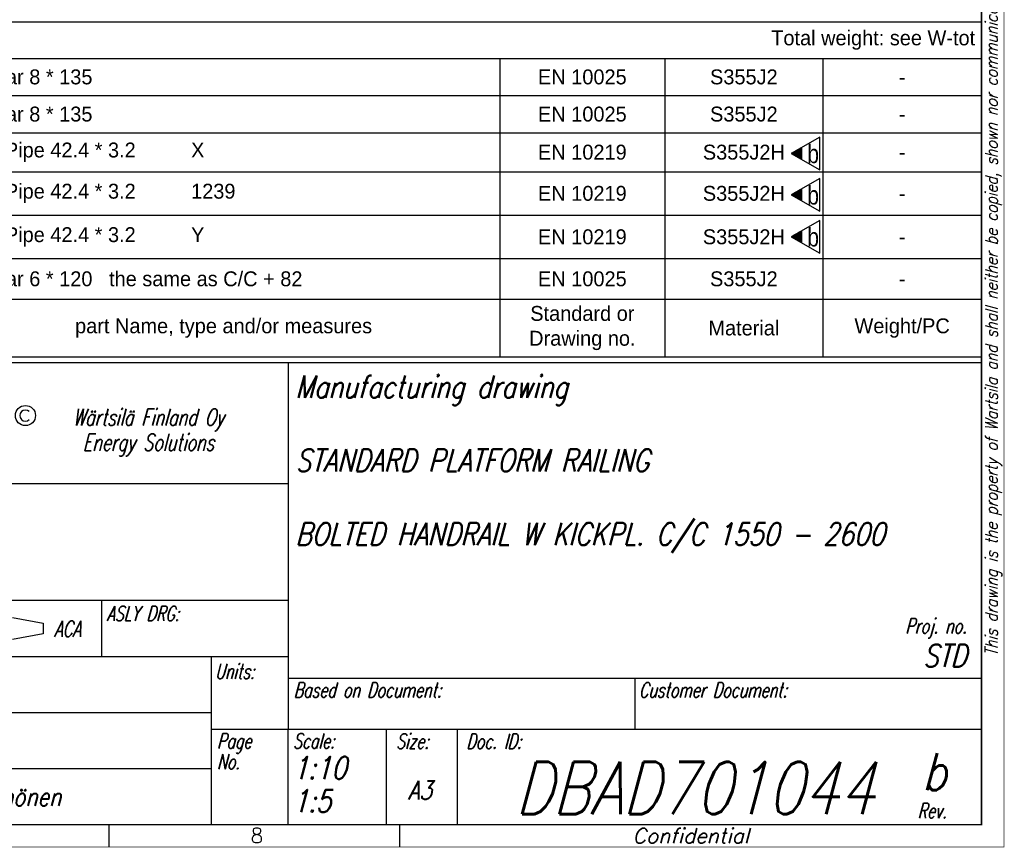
# Model space of a CAD drawing. Header units: inches. Extents: x -1 to 3961, y -1 to 2730.
# Tile 5 of 6: x 2640 to 3960, y 0 to 1110. Entities that reach past the tile are written whole.
import ezdxf
from ezdxf.enums import TextEntityAlignment as Align

# ---------------------------------------------------------------- set-up
doc = ezdxf.new("R2010")
doc.units = ezdxf.units.IN
doc.header["$LTSCALE"] = 20
doc.header["$MEASUREMENT"] = 0
doc.layers.add('6', color=2, linetype='Continuous')
doc.layers.add('TitleBoxGreen', color=3, linetype='Continuous')
doc.styles.add('ARIAL_NARROW', font='ARIALN.TTF')
doc.styles.add('ROMANS', font='ROMANS', dxfattribs={"width": 0.8})
doc.styles.add('SIMPLEX', font='simplex.shx', dxfattribs={"width": 0.8})

# ---------------------------------------------------------------- blocks, each defined once
blk = doc.blocks.new('*T3')
at = {"color": 0, "linetype": 'ByBlock', "lineweight": -2, "transparency": 16777216}
for p, q in [((0, 0), (1850, 0)), ((0, 0), (0, -449.7)), ((1850, 0), (1850, -449.7)), ((0, -49.1), (1850, -49.1)), ((100.7, -49.1), (100.7, -449.7)), ((248.2, -49.1), (248.2, -449.7)), ((463.2, -49.1), (463.2, -449.7)), ((1203.9, -49.1), (1203.9, -449.7)), ((1425.4, -49.1), (1425.4, -449.7)), ((1637, -49.1), (1637, -449.7)), ((0, -99), (1850, -99)), ((0, -148.9), (1850, -148.9)), ((0, -201.3), (1850, -201.3)), ((0, -259.6), (1850, -259.6)), ((0, -317.8), (1850, -317.8)), ((0, -372.5), (1850, -372.5)), ((0, -449.7), (1850, -449.7))]:
    blk.add_line(p, q, dxfattribs=at)
at = {"color": 0, "transparency": 16777216}
for s, insert, char_height, width, attachment_point in [('{\\fRoman|b0|i0|c0|p0;\\C6;Total weight: see W-tot}', (1841.4, -24.6), 19.998, 1832.721, 6), ('{\\C6;1', (50.4, -74.1), 20, 83.45, 5), ('{\\C6;6', (174.5, -74.1), 20, 130.199, 5), ('{\\fRoman|b0|i0|c0|p0;\\C6;001460146}', (355.7, -74.1), 19.998, 197.706, 5), ('{\\fRoman|b0|i0|c0|p0;\\C6;Flat Bar 8 * 135          }', (471.8, -74.1), 19.998, 723.38, 4), ('{\\fRoman|b0|i0|c0|p0;\\C6;EN 10025}', (1314.6, -74.1), 19.998, 204.276, 5), ('{\\fRoman|b0|i0|c0|p0;\\C6;S355J2}', (1531.2, -74.1), 19.998, 194.281, 5), ('{\\C6;-}', (1743.5, -74.1), 20, 195.757, 5), ('{\\fRoman|b0|i0|c0|p0;\\C6;2', (50.4, -124), 19.998, 83.45, 5), ('{\\fRoman|b0|i0|c0|p0;\\C6;5', (174.5, -124), 19.998, 130.199, 5), ('{\\fRoman|b0|i0|c0|p0;\\C6;001460146}', (355.7, -124), 19.998, 197.706, 5), ('{\\fRoman|b0|i0|c0|p0;\\C6;Flat Bar 8 * 135         }', (471.8, -124), 19.998, 723.38, 4), ('{\\fRoman|b0|i0|c0|p0;\\C6;EN 10025}', (1314.6, -124), 19.998, 204.276, 5), ('{\\fRoman|b0|i0|c0|p0;\\C6;S355J2}', (1531.2, -124), 19.998, 194.281, 5), ('{\\fRoman|b0|i0|c0|p0;\\C6;-}', (1743.5, -124), 19.998, 195.757, 5), ('{\\fRoman|b0|i0|c0|p0;\\C6;1', (50.4, -175.1), 19.998, 83.45, 5), ('{\\fRoman|b0|i0|c0|p0;\\C6;4', (174.5, -175.1), 19.998, 130.199, 5), ('{\\fRoman|b0|i0|c0|p0;\\C6;001830306}', (355.7, -175.1), 19.998, 197.706, 5), ('{\\fRoman|b0|i0|c0|p0;\\C6;Steel Pipe 42.4 * 3.2          X}', (471.8, -175.1), 19.998, 723.38, 4), ('{\\fRoman|b0|i0|c0|p0;\\C6;EN 10219}', (1314.6, -175.1), 19.998, 204.276, 5), ('{\\fRoman|b0|i0|c0|p0;\\C6;S355J2H}', (1531.2, -175.1), 19.998, 194.281, 5), ('{\\fRoman|b0|i0|c0|p0;\\C6;-}', (1743.5, -175.1), 19.998, 195.757, 5), ('{\\C6;1', (50.4, -230.4), 20, 83.45, 5), ('{\\C6;3', (174.5, -230.4), 20, 130.199, 5), ('{\\fRoman|b0|i0|c0|p0;\\C6;001830306}', (355.7, -230.4), 19.998, 197.706, 5), ('{\\fRoman|b0|i0|c0|p0;\\C6;Steel Pipe 42.4 * 3.2          1239}', (471.8, -230.4), 19.998, 723.38, 4), ('{\\fRoman|b0|i0|c0|p0;\\C6;EN 10219}', (1314.6, -230.4), 19.998, 204.276, 5), ('{\\fRoman|b0|i0|c0|p0;\\C6;S355J2H}', (1531.2, -230.4), 19.998, 194.281, 5), ('{\\fRoman|b0|i0|c0|p0;\\C6;-}', (1743.5, -230.4), 19.998, 195.757, 5), ('{\\fRoman|b0|i0|c0|p0;\\C6;Steel Pipe 42.4 * 3.2          Y}', (471.8, -288.7), 19.998, 723.38, 4), ('{\\fRoman|b0|i0|c0|p0;\\C6;2', (50.4, -288.7), 19.998, 83.45, 5), ('{\\fRoman|b0|i0|c0|p0;\\C6;2', (174.5, -288.7), 19.998, 130.199, 5), ('{\\fRoman|b0|i0|c0|p0;\\C6;001830306}', (355.7, -288.7), 19.998, 197.706, 5), ('{\\fRoman|b0|i0|c0|p0;\\C6;EN 10219}', (1314.6, -288.7), 19.998, 204.276, 5), ('{\\fRoman|b0|i0|c0|p0;\\C6;S355J2H}', (1531.2, -288.7), 19.998, 194.281, 5), ('{\\fRoman|b0|i0|c0|p0;\\C6;-}', (1743.5, -288.7), 19.998, 195.757, 5), ('{\\fRoman|b0|i0|c0|p0;\\C6;1', (50.4, -345.1), 19.998, 83.45, 5), ('{\\fRoman|b0|i0|c0|p0;\\C6;1', (174.5, -345.1), 19.998, 130.199, 5), ('{\\fRoman|b0|i0|c0|p0;\\C6;001460146}', (355.7, -345.1), 19.998, 197.706, 5), ('{\\fRoman|b0|i0|c0|p0;\\C6;Flat Bar 6 * 120   the same as C/C + 82}', (471.8, -345.1), 19.998, 723.38, 4), ('{\\fRoman|b0|i0|c0|p0;\\C6;EN 10025}', (1314.6, -345.1), 19.998, 204.276, 5), ('{\\fRoman|b0|i0|c0|p0;\\C6;S355J2}', (1531.2, -345.1), 19.998, 194.281, 5), ('{\\fRoman|b0|i0|c0|p0;\\C6;-}', (1743.5, -345.1), 19.998, 195.757, 5), ('{\\fRoman|b0|i0|c0|p0;\\C6;Standard or Drawing no.}', (1314.6, -411.1), 19.998, 204.276, 5), ('{\\fRoman|b0|i0|c0|p0;\\C6;Qty}', (50.4, -411.1), 19.998, 83.45, 5), ('{\\fRoman|b0|i0|c0|p0;\\C6;Part no.}', (174.5, -411.1), 19.998, 130.199, 5), ('{\\fRoman|b0|i0|c0|p0;\\C6;Material no.}', (355.7, -411.1), 19.998, 197.706, 5), ('{\\fRoman|b0|i0|c0|p0;\\C6;part Name, type and/or measures}', (833.5, -411.1), 19.998, 723.38, 5), ('{\\fRoman|b0|i0|c0|p0;\\C6;Material}', (1531.2, -411.1), 19.998, 194.281, 5), ('{\\fRoman|b0|i0|c0|p0;\\C6;Weight/PC}', (1743.5, -411.1), 19.998, 195.757, 5)]:
    blk.add_mtext(s, dxfattribs=dict(at, insert=insert, char_height=char_height, width=width, attachment_point=attachment_point))
blk = doc.blocks.new('A3')
at = {"color": 7, "linetype": 'Continuous'}
for p, q in [((276, 0), (276, 3)), ((315, 0), (315, 3))]:
    blk.add_line(p, q, dxfattribs=at)
for points, const_width in [([(0, 0), (0, 273), (396, 273), (396, 0)], 0.1), ([(393, 3), (3, 3), (3, 270), (393, 270)], 0.2)]:
    blk.add_lwpolyline(points, close=True, dxfattribs=dict(at, const_width=const_width))
blk.add_point((393, 3))
at = {"color": 2, "linetype": 'Continuous', "style": 'ROMANS', "oblique": 15, "width": 0.84}
blk.add_text('This drawing is the property of Wartsila and shall neither be copied, shown nor communicated to a third party without the consent of the owner.', height=1.65, rotation=90, dxfattribs=at).set_placement((395.15, 164.57), align=Align.RIGHT)
at = {"color": 7, "linetype": 'Continuous', "style": 'ROMANS'}
blk.add_text('8', height=2, dxfattribs=at).set_placement((294.95, 0.54))
at = {"color": 2, "style": 'ROMANS', "oblique": 15, "flags": 8}
blk.add_attdef('INFCLASS', text='', height=2, dxfattribs=at).set_placement((354, 1.5), align=Align.MIDDLE_CENTER)
blk = doc.blocks.new('titlebox')
at = {"color": 7, "linetype": 'Continuous'}
for p, q in [((-185, 62), (0, 62)), ((-93, 62), (-93, 12.75)), ((-136, 45.78), (-93, 45.78)), ((-185, 22.57), (-93, 22.57)), ((-103.33, 22.57), (-103.33, 0)), ((0.03, 19.62), (-93.01, 19.62)), ((-46.51, 19.63), (-46.51, 12.75)), ((0, 12.75), (-93, 12.75)), ((-93, 0.03), (-93, 12.75)), ((-79.87, 12.75), (-79.87, 0.03)), ((-70.34, 12.75), (-70.34, 0))]:
    blk.add_line(p, q, dxfattribs=at)
at = {"color": 7}
blk.add_line((-93, 30.07), (-185, 30.07), dxfattribs=at)
at = {"color": 7, "linetype": 'Continuous'}
blk.add_lwpolyline([(-185, 0), (0, 0)], dxfattribs=at)
at = {"color": 2, "linetype": 'Continuous'}
blk.add_arc((-128.23, 54.9), 0.742, 45, 315, dxfattribs=at)
at = {"layer": 'TitleBoxGreen'}
blk.add_line((-118, 22.57), (-118, 30.07), dxfattribs=at)
at = {"layer": 'TitleBoxGreen', "linetype": 'Continuous'}
for p, q in [((-129.95, 27.78), (-125.86, 27.05)), ((-125.86, 27.05), (-125.86, 25.59)), ((-125.86, 25.59), (-129.95, 24.86)), ((-185, 15.04), (-103.33, 15.04)), ((-93, 12.75), (-103.33, 12.75)), ((-185, 7.52), (-103.33, 7.52))]:
    blk.add_line(p, q, dxfattribs=at)
blk.add_circle((-128.23, 54.9), 1.35, dxfattribs=at)
at = {"color": 2, "linetype": 'Continuous', "style": 'SIMPLEX', "oblique": 15, "width": 0.8}
for tag, height, p in [('NAME1', 3, (-92, 58.77)), ('NAME12', 3, (-90, 54.07)), ('NAME2', 3, (-92, 48.88)), ('NAME22', 3, (-90, 44.18)), ('NAME3', 3, (-92, 38.99)), ('NAME32', 3, (-90, 34.29)), ('PROJECTNAME', 3, (-92, 29.19)), ('ASLY', 2.3, (-117.54, 24.77)), ('ENGINES', 3, (-92, 22.7)), ('MADE', 2.5, (-152.17, 18.8)), ('BASEDOD', 2, (-92.39, 14.52)), ('CDOCID', 2, (-46.08, 14.52)), ('CHK', 2.5, (-152.1, 11.28)), ('REV', 5, (-7.96, 7.1)), ('SK1', 3, (-92.37, 7.62)), ('APPV', 2.5, (-152, 3.76)), ('SK2', 3, (-92.37, 3.18))]:
    blk.add_attdef(tag, text='', height=height, dxfattribs=at).set_placement(p, align=Align.MIDDLE_LEFT)
for tag, height, p in [('PROD', 2.5, (-157.75, 26.32)), ('MADED', 2.5, (-165.5, 18.92)), ('UNITS', 2, (-98.44, 15.18)), ('CHKD', 2.5, (-165.5, 11.48)), ('DWGNO', 7, (-38.47, 4.91)), ('PAGES', 2.5, (-98.38, 4.63)), ('A2', 2.5, (-75.33, 4.63)), ('APPVD', 2.5, (-165.5, 3.87))]:
    blk.add_attdef(tag, text='', height=height, dxfattribs=at).set_placement(p, align=Align.MIDDLE_CENTER)
blk.add_attdef('PROJNO', text='', height=3, dxfattribs=at).set_placement((-2, 22.67), align=Align.MIDDLE_RIGHT)
at = {"layer": 'TitleBoxGreen', "linetype": 'Continuous', "style": 'SIMPLEX', "oblique": 15, "width": 0.7}
for s, p in [('Wärtsilä Finland Oy', (-111.74, 53.55)), ('Energy Solutions', (-111.74, 50.18))]:
    blk.add_text(s, height=2.25, dxfattribs=at).set_placement(p, align=Align.CENTER)
for s, height, p in [('ASLY DRG:', 2, (-117.33, 28.33)), ('ACA', 2.12, (-124.4, 26.28)), ('Units:', 2, (-102.79, 20.57)), ('Based on Document:', 2, (-92.25, 18.07)), ('Customer Document:', 2, (-45.95, 18.07)), ('Page', 2, (-102.54, 11.23)), ('Scale:', 2, (-92.35, 11.23)), ('Doc. ID:', 2, (-69.1, 11.18)), ('No.', 2, (-102.54, 8.45)), ('Rev.', 2, (-8.58, 1.86))]:
    blk.add_text(s, height=height, dxfattribs=at).set_placement(p, align=Align.MIDDLE_LEFT)
blk.add_text('Proj. no.', height=2, dxfattribs=at).set_placement((-2, 26.67), align=Align.MIDDLE_RIGHT)
blk.add_text('Size:', height=2, dxfattribs=at).set_placement((-76.33, 11.19), align=Align.MIDDLE_CENTER)
blk.add_attdef('FILE', text='', height=1.5, dxfattribs=at).set_placement((-1.08, 11.13), align=Align.MIDDLE_RIGHT)
blk = doc.blocks.new('pil')
h = blk.add_hatch()
h.set_pattern_fill('_USER', color=9, scale=0.1, style=0, pattern_type=0)
h.set_pattern_definition([(0, (0, 0.13671), (0, 0.1), [])])
h.paths.add_polyline_path([(3.72, -2.01), (7.2, 0), (3.72, 2.01)])
at = {"color": 9}
blk.add_line((3.72, 2.01), (3.72, -2.01), dxfattribs=at)
blk.add_lwpolyline([(-2.33, 5.5), (7.2, 0), (-2.33, -5.5)], close=True, dxfattribs=at)

msp = doc.modelspace()

# ---------------------------------------------------------------- block references
ref = msp.add_blockref('A3', (0, 0), dxfattribs=dict(xscale=10, yscale=10))
ref.add_attrib('INFCLASS', 'Confidential', dxfattribs={"color": 2, "height": 20, "style": 'ROMANS', "oblique": 15}).set_placement((3540, 15), align=Align.MIDDLE_CENTER)
msp.add_blockref('*T3', (2080, 1107.5))
ref = msp.add_blockref('titlebox', (3930, 30), dxfattribs=dict(xscale=10, yscale=10))
ref.add_attrib('NAME1', 'Manufacturing drawing', dxfattribs={"color": 2, "linetype": 'Continuous', "height": 30, "style": 'SIMPLEX', "oblique": 15, "width": 0.8}).set_placement((3010, 617.7), align=Align.MIDDLE_LEFT)
ref.add_attrib('NAME2', 'STANDARD PLATFORM RAILING', dxfattribs={"color": 2, "linetype": 'Continuous', "height": 30, "style": 'SIMPLEX', "oblique": 15, "width": 0.8}).set_placement((3010, 518.8), align=Align.MIDDLE_LEFT)
ref.add_attrib('NAME3', 'BOLTED HANDRAIL W KICKPL. C/C 1550 - 2600', dxfattribs={"color": 2, "linetype": 'Continuous', "height": 30, "style": 'SIMPLEX', "oblique": 15, "width": 0.8}).set_placement((3010, 419.9), align=Align.MIDDLE_LEFT)
ref.add_attrib('PROJNO', 'STD', dxfattribs={"color": 2, "linetype": 'Continuous', "height": 30, "style": 'SIMPLEX', "oblique": 15, "width": 0.8}).set_placement((3910, 256.7), align=Align.MIDDLE_RIGHT)
ref.add_attrib('DWGNO', 'DBAD701044', dxfattribs={"color": 2, "linetype": 'Continuous', "height": 70, "style": 'SIMPLEX', "oblique": 15, "width": 0.8}).set_placement((3545.3, 79.1), align=Align.MIDDLE_CENTER)
ref.add_attrib('REV', 'b', dxfattribs={"color": 2, "linetype": 'Continuous', "height": 50, "style": 'SIMPLEX', "oblique": 15, "width": 0.8}).set_placement((3850.4, 101), align=Align.MIDDLE_LEFT)
ref.add_attrib('A2', 'A3', dxfattribs={"color": 2, "linetype": 'Continuous', "height": 25, "style": 'SIMPLEX', "oblique": 15, "width": 0.8}).set_placement((3176.7, 76.3), align=Align.MIDDLE_CENTER)
ref.add_attrib('SK1', '1:10', dxfattribs={"color": 2, "linetype": 'Continuous', "height": 30, "style": 'SIMPLEX', "oblique": 15, "width": 0.8}).set_placement((3006.3, 106.2), align=Align.MIDDLE_LEFT)
ref.add_attrib('SK2', '1:5', dxfattribs={"color": 2, "linetype": 'Continuous', "height": 30, "style": 'SIMPLEX', "oblique": 15, "width": 0.8}).set_placement((3006.3, 61.8), align=Align.MIDDLE_LEFT)
ref.add_attrib('APPV', 'Tânia Costa Hynönen', dxfattribs={"color": 2, "linetype": 'Continuous', "height": 25, "style": 'SIMPLEX', "oblique": 15, "width": 0.8}).set_placement((2410, 67.6), align=Align.MIDDLE_LEFT)
at = {"layer": '6', "xscale": -4, "yscale": 4, "zscale": 4}
for p in [(3703.6, 930.7), (3703.6, 875.2), (3703.6, 818.9)]:
    msp.add_blockref('pil', p, dxfattribs=at)

# ---------------------------------------------------------------- texts
at = {"layer": '6', "style": 'ARIAL_NARROW'}
for p in [(3704.1, 930.7), (3704.1, 875.2), (3704.1, 818.9)]:
    msp.add_text('b', height=25, dxfattribs=at).set_placement(p, align=Align.MIDDLE)

doc.saveas('drawing.dxf')
